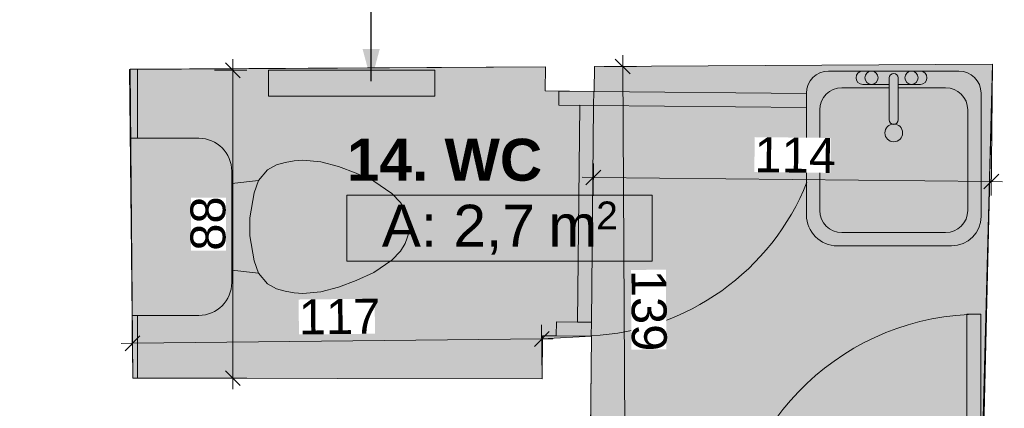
# Model space of a CAD drawing. Header units: millimetres. Extents: x -68772 to 137055, y -73300 to 19650.
# Tile 60 of 212: x 35617 to 38435, y 1610 to 2721. Entities that reach past the tile are written whole.
import ezdxf
from ezdxf.enums import TextEntityAlignment as Align

# ---------------------------------------------------------------- set-up
doc = ezdxf.new("R2010")
doc.units = ezdxf.units.MM
doc.header["$MEASUREMENT"] = 0
doc.set_wipeout_variables(frame=1)
doc.linetypes.add('Wipeout_Contour', pattern=[1000, 0, -1000])
for name, color, linetype, lineweight in [('0_Nr_pióra__7', 7, 'Continuous', 5), ('Dimensions_Nr_pióra__7', 7, 'Continuous', 5), ('Doors_Nr_pióra__7', 7, 'Continuous', 5), ('Electrical Equipment_Nr_pióra__7', 7, 'Continuous', 5), ('Nowe_Metryczki pomieszczeń ARCHICADa_Nr_pióra__1', 7, 'Continuous', 18), ('Nowe_Walls_Nr_pióra__93', 7, 'Continuous', 20), ('Pipes_Nr_pióra__1', 7, 'Continuous', 18), ('Plumbing Fixtures_Nr_pióra__7', 7, 'Continuous', 5), ('Room Tags_Nr_pióra__7', 7, 'Continuous', 5), ('Walls_Nr_pióra__93', 7, 'Continuous', 20)]:
    doc.layers.add(name, color=color, linetype=linetype, lineweight=lineweight)
for name, color, linetype in [('Dimensions', 7, 'Continuous'), ('Doors', 7, 'Continuous'), ('Electrical Equipment', 7, 'Continuous'), ('Nowe_Cut Pattern', 7, 'Continuous'), ('Plumbing Fixtures', 7, 'Continuous'), ('Room Tags', 7, 'Continuous')]:
    doc.layers.add(name, color=color, linetype=linetype)
doc.styles.add('GENERATED_STYLE_1', font='arial.ttf')
doc.styles.add('GENERATED_STYLE_2', font='arialbd.ttf')
doc.dimstyles.new('GENERATED_STYLE__1', dxfattribs={"dimtxt": 100, "dimasz": 40.305087, "dimexe": 0.18, "dimexo": 0.164042, "dimgap": 0.09, "dimtad": 1, "dimdec": 0, "dimlfac": 0.1, "dimzin": 0, "dimdsep": 46, "dimtxsty": 'GENERATED_STYLE_1', "dimblk": 'ARROWHEAD_6', "dimblk1": 'ARROWHEAD_6', "dimblk2": 'ARROWHEAD_6', "dimcen": 0.09, "dimclrd": 7, "dimclre": 7, "dimclrt": 7, "dimadec": 1, "dimazin": 0, "dimtfac": 1, "dimtdec": 4, "dimtmove": 0, "dimatfit": 3, "dimfxl": 0, "dimtolj": 1, "dimtzin": 0, "dimarcsym": 0})
doc.dimstyles.new('GENERATED_STYLE__17', dxfattribs={"dimtxt": 0.18, "dimasz": 91.2, "dimexe": 0.18, "dimexo": 0.0625, "dimgap": 0.09, "dimtad": 0, "dimtih": 1, "dimtoh": 1, "dimdec": 4, "dimzin": 0, "dimdsep": 46, "dimtxsty": 'Standard', "dimcen": 0.09, "dimadec": 0, "dimazin": 0, "dimtfac": 1, "dimtdec": 4, "dimtmove": 0, "dimatfit": 3, "dimldrblk": 'ARROWHEAD_5', "dimfxl": 0, "dimtolj": 1, "dimtzin": 0, "dimarcsym": 0})

# ---------------------------------------------------------------- blocks, each defined once
blk = doc.blocks.new('14. WC_1_14', base_point=(36990.4, 2219.5))
at = {"layer": 'Nowe_Cut Pattern', "linetype": 'Continuous', "lineweight": 18}
blk.add_hatch(color=255, dxfattribs=at).paths.add_polyline_path([(35940.5, 1696.2), (37112.3, 1694), (37111.1, 1808.4), (37253.6, 1816.1), (37250.7, 1542.1), (37239.3, 1195.2), (38367.8, 1195.2), (38401.1, 2593.7), (37261.7, 2587), (37260.9, 2516.1), (37120.9, 2517.6), (37121.6, 2586.1), (35933, 2579.2)])
at = {"layer": 'Nowe_Metryczki pomieszczeń ARCHICADa_Nr_pióra__1', "color": 7, "linetype": 'Continuous', "lineweight": 18}
for p, q in [((36553.3, 2219.5), (37427.4, 2219.5)), ((36553.3, 2030.9), (36553.3, 2219.5)), ((37427.4, 2219.5), (37427.4, 2030.9)), ((37427.4, 2030.9), (36553.3, 2030.9))]:
    blk.add_line(p, q, dxfattribs=at)
at = {"layer": 'Nowe_Metryczki pomieszczeń ARCHICADa_Nr_pióra__1', "color": 7, "lineweight": 18}
for tag, height, style, p in [('ROOM_NAME', 120, 'GENERATED_STYLE_2', (36553.3, 2380.6)), ('DUMMY_343', 80, 'GENERATED_STYLE_1', (37266.7, 2201.2)), ('ROOM_AREA', 120, 'GENERATED_STYLE_1', (36653.3, 2192)), ('DUMMY_342', 120, 'GENERATED_STYLE_1', (37083.4, 2192))]:
    blk.add_attdef(tag, text='', height=height, dxfattribs=dict(at, style=style)).set_placement(p, align=Align.TOP_LEFT)
blk = doc.blocks.new('Дверь_порог_ - Дверь-8971670-Rzut')
at = {"layer": 'Doors_Nr_pióra__7', "color": 7, "linetype": 'Continuous', "lineweight": 5}
for p, q in [((362.5, 754), (322.5, 754)), ((322.5, 754), (322.5, 69)), ((362.5, 198.7), (362.5, 754)), ((-322.5, 69), (-362.5, 69)), ((-362.5, 69), (-362.5, -31)), ((322.5, 69), (-322.5, 69)), ((-322.5, 69), (-322.5, 29)), ((-322.5, -31), (-322.5, 69)), ((322.5, 29), (322.5, 69)), ((362.5, 69), (322.5, 69)), ((322.5, 69), (322.5, -31)), ((362.5, -31), (362.5, 69)), ((-322.5, 29), (322.5, 29)), ((-362.5, -31), (-322.5, -31)), ((-322.5, -31), (322.5, -31)), ((322.5, -31), (362.5, -31))]:
    blk.add_line(p, q, dxfattribs=at)
blk.add_arc((362.5, 29), 725, 90, 176.8281, dxfattribs=at)
blk = doc.blocks.new('Туалетный столик с раковиной-Квадратный - 500 x 440 мм 2-V3-Rzut', base_point=(0, 0))
at = {"layer": 'Plumbing Fixtures_Nr_pióra__7', "color": 7, "linetype": 'Continuous', "lineweight": 5}
for p, q in [((202.2, 180.1), (-170.8, 180.1)), ((202.2, 180.1), (-170.8, 180.1)), ((91.9, 180.1), (-73.2, 180.1)), ((-73.2, 142), (3, 142)), ((3, 160.7), (3, 40.4)), ((28.4, 160.7), (28.4, 40.4)), ((28.4, 142), (91.9, 142)), ((-234.3, 116.6), (-234.3, -231)), ((-234.3, 116.6), (-234.3, -231)), ((3, 132.5), (-132.7, 132.5)), ((164.1, 132.5), (28.4, 132.5)), ((265.7, -235.5), (265.7, 116.6)), ((265.7, -235.5), (265.7, 116.6)), ((-196.2, 69), (-196.2, -218.3)), ((227.6, -218.3), (227.6, 69)), ((-132.7, -281.8), (164.1, -281.8)), ((-145.4, -319.9), (181.3, -319.9)), ((-145.4, -319.9), (181.3, -319.9))]:
    blk.add_line(p, q, dxfattribs=at)
for centre, radius, start, end in [((-170.8, 116.6), 63.5, 90, 180), ((-170.8, 116.6), 63.5, 90, 180), ((-73.2, 161.1), 19, 90, 270), ((-47.8, 161.1), 19, 0, 180), ((15.7, 160.7), 12.7, 0, 180), ((66.5, 161.1), 19, 0, 180), ((91.9, 161.1), 19, 270, 90), ((202.2, 116.6), 63.5, 0, 90), ((202.2, 116.6), 63.5, 0, 90), ((-47.8, 161.1), 19, 180, 0), ((66.5, 161.1), 19, 180, 0), ((-132.7, 69), 63.5, 90, 180), ((164.1, 69), 63.5, 0, 90), ((15.7, 3.2), 25.4, 0, 180), ((15.7, 40.4), 12.7, 180, 0), ((15.7, 3.2), 25.4, 180, 0), ((-132.7, -218.3), 63.5, 180, 270), ((164.1, -218.3), 63.5, 270, 0), ((-145.4, -231), 88.9, 180, 270), ((-145.4, -231), 88.9, 180, 270), ((181.3, -235.5), 84.4, 270, 0), ((181.3, -235.5), 84.4, 270, 0)]:
    blk.add_arc(centre, radius, start, end, dxfattribs=at)
blk = doc.blocks.new('Туалет-Домашний-3D - Туалет-Домашний-3D-5113486-Rzut')
at = {"layer": 'Plumbing Fixtures_Nr_pióra__7', "color": 7, "linetype": 'Continuous', "lineweight": 5}
for p, q in [((-253.4, 298.5), (-253.4, 489.2)), ((253.4, 494.6), (253.4, 298.5)), ((158.8, 203.8), (-158.8, 203.8)), ((-123.5, 203.8), (-132.3, 127)), ((123.5, 203.8), (132.3, 127)), ((-25.4, 152.4), (-97.4, 139.7)), ((25.4, 152.4), (-25.4, 152.4)), ((97.4, 139.7), (25.4, 152.4)), ((-132.3, 127), (-162.6, 101.6)), ((-97.4, 139.7), (-132.3, 127)), ((132.3, 127), (97.4, 139.7)), ((162.6, 101.6), (132.3, 127)), ((-162.6, 101.6), (-177, 76.2)), ((177, 76.2), (162.6, 101.6)), ((-177, 76.2), (-183.8, 50.8)), ((183.8, 50.8), (177, 76.2)), ((-183.8, 50.8), (-188.3, 25.3)), ((188.3, 25.3), (183.8, 50.8)), ((-188.3, 25.3), (-190.5, 0)), ((190.5, 0), (188.3, 25.3)), ((-190.5, 0), (-186.1, -50.6)), ((186.1, -50.6), (190.5, 0)), ((-186.1, -50.6), (-172.4, -101.6)), ((172.4, -101.6), (186.1, -50.6)), ((-172.4, -101.6), (-153.9, -152.4)), ((153.9, -152.4), (172.4, -101.6)), ((-153.9, -152.4), (-130.2, -203.2)), ((130.2, -203.2), (153.9, -152.4)), ((-130.2, -203.2), (-95, -254)), ((95, -254), (130.2, -203.2)), ((-95, -254), (-69.6, -279.4)), ((-69.6, -279.4), (-47.6, -292.1)), ((47.6, -292.1), (69.6, -279.4)), ((69.6, -279.4), (95, -254)), ((-47.6, -292.1), (-12.7, -304.8)), ((-12.7, -304.8), (12.7, -304.8)), ((12.7, -304.8), (47.6, -292.1))]:
    blk.add_line(p, q, dxfattribs=at)
for centre, start, end in [((-158.8, 298.5), 180, 270), ((158.8, 298.5), 270, 0)]:
    blk.add_arc(centre, 94.6, start, end, dxfattribs=at)
blk = doc.blocks.new('Оборудование - Оборудование-8946070-Rzut')
at = {"layer": 'Electrical Equipment_Nr_pióra__7', "color": 7, "linetype": 'Continuous', "lineweight": 5}
for p, q in [((-238.2, 0), (238.2, 0)), ((-238.2, 0), (-238.2, -73.8)), ((238.2, 0), (238.2, -73.8)), ((238.2, -73.8), (-238.2, -73.8))]:
    blk.add_line(p, q, dxfattribs=at)
blk = doc.blocks.new('Дверь_порог_ - Дверь-8974978-Rzut')
at = {"layer": 'Doors_Nr_pióra__7', "color": 7, "linetype": 'Continuous', "lineweight": 5}
for p, q in [((-350, -69), (-350, 31)), ((-350, 31), (-310, 31)), ((-310, 31), (-310, -69)), ((310, -69), (310, 31)), ((310, 31), (350, 31)), ((350, 31), (350, -69)), ((-310, -69), (-310, -29)), ((-310, -29), (310, -29)), ((310, -29), (310, -69)), ((-310, -69), (-350, -69)), ((310, -69), (-310, -69)), ((310, -677.9), (310, -69)), ((350, -69), (310, -69)), ((350, -70), (350, -677.5))]:
    blk.add_line(p, q, dxfattribs=at)
blk.add_arc((350, -29), 700, 183.2852, 248.8178, dxfattribs=at)
blk = doc.blocks.new('iv_Помещение_Площадь - iv_Помещение_Площадь-55347-Rzut')
at = {"layer": 'Room Tags_Nr_pióra__7', "color": 7, "linetype": 'Continuous', "lineweight": 5}
blk.add_circle((0, 0), 250, dxfattribs=at)
blk = doc.blocks.new('*D599')
at = {"layer": 'Dimensions_Nr_pióra__7', "color": 7, "linetype": 'Continuous', "lineweight": 5}
for p, q in [((36248.3, 2555.1), (36205.9, 2597.5)), ((36227.1, 2576.3), (36227.1, 2608.1)), ((36266.9, 2576.3), (36174.3, 2576.3)), ((36227.1, 1696.2), (36227.1, 2576.3)), ((36266.9, 1696.2), (35940.6, 1696.2)), ((36205.9, 1717.4), (36248.3, 1675)), ((36227.1, 1664.4), (36227.1, 1696.2))]:
    blk.add_line(p, q, dxfattribs=at)
at = {"color": 254, "linetype": 'Wipeout_Contour', "lineweight": 0, "ltscale": 144881.058653}
blk.add_wipeout([(36207.1, 2060.4), (36207.1, 2212.1), (36107.1, 2212.1), (36107.1, 2060.4)], dxfattribs=at).dxf.layer = 'Dimensions'
at = {"layer": 'Dimensions_Nr_pióra__7', "color": 7, "lineweight": 5, "insert": (36207.1, 2060.4), "char_height": 100, "attachment_point": 7, "rotation": 90, "style": 'GENERATED_STYLE_1'}
blk.add_mtext('\\A1;88', dxfattribs=at)
blk = doc.blocks.new('ARROWHEAD_6')
at = {"color": 0, "linetype": 'Continuous', "lineweight": 0}
for p, q in [((0, 0), (-1, 0)), ((-0.5, -0.5), (0.5, 0.5))]:
    blk.add_line(p, q, dxfattribs=at)
blk = doc.blocks.new('*D600')
at = {"layer": 'Dimensions_Nr_pióra__7', "color": 7, "linetype": 'Continuous', "lineweight": 5}
for p, q in [((35940, 1743), (35939, 1835.7)), ((37112.3, 1694.2), (37110.7, 1848.2)), ((35960.4, 1817.3), (35918.4, 1774.5)), ((35939.4, 1795.9), (37111.1, 1808.4)), ((37090.1, 1787), (37132.1, 1829.8)), ((37111.1, 1808.4), (37142.9, 1808.7)), ((35907.6, 1795.6), (35939.4, 1795.9))]:
    blk.add_line(p, q, dxfattribs=at)
at = {"color": 254, "linetype": 'Wipeout_Contour', "lineweight": 0, "ltscale": 146289.939372}
blk.add_wipeout([(36416.2, 1821), (36633.8, 1823.3), (36632.8, 1923.3), (36415.2, 1921)], dxfattribs=at).dxf.layer = 'Dimensions'
at = {"layer": 'Dimensions_Nr_pióra__7', "color": 7, "lineweight": 5, "insert": (36416.2, 1821), "char_height": 100, "attachment_point": 7, "rotation": 0.6114, "style": 'GENERATED_STYLE_1'}
blk.add_mtext('\\A1;117', dxfattribs=at)
blk = doc.blocks.new('*D613')
at = {"layer": 'Dimensions_Nr_pióra__7', "color": 7, "linetype": 'Continuous', "lineweight": 5}
for p, q in [((37364.1, 2566.4), (37321.5, 2608.5)), ((37342.6, 2619.3), (37342.8, 2587.5)), ((37289.9, 2587.1), (37382.6, 2587.7)), ((37342.8, 2587.5), (37351, 1195.8)), ((37329.7, 1216.9), (37372.3, 1174.7)), ((37239.4, 1195.2), (37390.8, 1196.1)), ((37351, 1195.8), (37351.2, 1164))]:
    blk.add_line(p, q, dxfattribs=at)
at = {"color": 254, "linetype": 'Wipeout_Contour', "lineweight": 0, "ltscale": 149859.503674}
blk.add_wipeout([(37366.2, 2005.6), (37367.6, 1777.9), (37467.6, 1778.5), (37466.2, 2006.2)], dxfattribs=at).dxf.layer = 'Dimensions'
at = {"layer": 'Dimensions_Nr_pióra__7', "color": 7, "lineweight": 5, "insert": (37366.2, 2005.6), "char_height": 100, "attachment_point": 7, "rotation": 270.3373, "style": 'GENERATED_STYLE_1'}
blk.add_mtext('\\A1;139', dxfattribs=at)
blk = doc.blocks.new('*D614')
at = {"layer": 'Dimensions_Nr_pióra__7', "color": 7, "linetype": 'Continuous', "lineweight": 5}
for p, q in [((38397.1, 2218.4), (38401.1, 2593.5)), ((37279.8, 2291.1), (37236.9, 2249.1)), ((37257.8, 2217.2), (37258.8, 2309.8)), ((37226.5, 2270.4), (37258.3, 2270.1)), ((37258.3, 2270.1), (38397.6, 2258.1)), ((38376.1, 2237.2), (38419, 2279.1)), ((38397.6, 2258.1), (38429.4, 2257.8))]:
    blk.add_line(p, q, dxfattribs=at)
at = {"color": 254, "linetype": 'Wipeout_Contour', "lineweight": 0, "ltscale": 151602.617644}
blk.add_wipeout([(37719.4, 2285.2), (37937, 2283), (37938, 2383), (37720.4, 2385.2)], dxfattribs=at).dxf.layer = 'Dimensions'
at = {"layer": 'Dimensions_Nr_pióra__7', "color": 7, "lineweight": 5, "insert": (37719.4, 2285.2), "char_height": 100, "attachment_point": 7, "rotation": 359.4007, "style": 'GENERATED_STYLE_1'}
blk.add_mtext('\\A1;114', dxfattribs=at)
blk = doc.blocks.new('ARROWHEAD_5')
at = {"linetype": 'Continuous', "lineweight": 0}
blk.add_hatch(color=0, dxfattribs=at).paths.add_polyline_path([(-1, 0.2679), (0, 0), (-1, -0.2679)])
at = {"color": 0, "linetype": 'Continuous', "lineweight": 0}
blk.add_line((0, 0), (-1, 0), dxfattribs=at)

msp = doc.modelspace()

# ---------------------------------------------------------------- linework, layer by layer
at = {"layer": 'Nowe_Cut Pattern', "color": 255, "linetype": 'Continuous', "lineweight": 18, "flags": 128}
msp.add_lwpolyline([(35940.5, 1696.2), (37112.3, 1694), (37111.1, 1808.4), (37253.6, 1816.1), (37250.7, 1542.1), (37239.3, 1195.2), (38367.8, 1195.2), (38401.1, 2593.7), (37261.7, 2587), (37260.9, 2516.1), (37120.9, 2517.6), (37121.6, 2586.1), (35933, 2579.2)], close=True, dxfattribs=at)
at = {"layer": 'Nowe_Walls_Nr_pióra__93', "color": 7, "linetype": 'Continuous', "lineweight": 20}
for p, q in [((37260.9, 2516.1), (37159.9, 2517.1)), ((37152.6, 1817.2), (37253.6, 1816.1))]:
    msp.add_line(p, q, dxfattribs=at)
at = {"layer": 'Pipes_Nr_pióra__1', "color": 7, "linetype": 'Continuous', "lineweight": 18}
for p, q in [((35933, 2579.2), (35933, 2394.5)), ((35954.4, 2382.2), (35954.4, 2579.3)), ((35954.4, 1696.2), (35954.4, 1875.4))]:
    msp.add_line(p, q, dxfattribs=at)
at = {"layer": 'Walls_Nr_pióra__93', "color": 7, "linetype": 'Continuous', "lineweight": 20}
for p, q in [((37261.7, 2587), (38401.1, 2593.7)), ((38401.1, 2593.7), (38364.4, 1195.2)), ((35931.1, 2579.1), (37121.6, 2586.1)), ((35940.5, 1696.2), (35931.1, 2579.1)), ((37121.6, 2586.1), (37120.9, 2517.6)), ((37260.9, 2516.1), (37261.7, 2587)), ((37120.9, 2517.6), (37159.9, 2517.1)), ((37259.9, 2516.1), (37260.9, 2516.1)), ((37113.6, 1817.6), (37112.3, 1694)), ((37152.6, 1817.2), (37113.6, 1817.6)), ((37250.4, 1515), (37253.6, 1816.1)), ((37253.6, 1816.1), (37252.6, 1816.1)), ((37112.3, 1694), (35940.5, 1696.2))]:
    msp.add_line(p, q, dxfattribs=at)

# ---------------------------------------------------------------- block references
at = {"layer": 'Doors', "color": 7, "linetype": 'Continuous', "lineweight": 5, "zscale": 1000, "rotation": 89.40072592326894}
msp.add_blockref('Дверь_порог_ - Дверь-8974978-Rzut', (37187.3, 2166.8), dxfattribs=at)
at = {"layer": 'Doors', "color": 7, "linetype": 'Continuous', "lineweight": 5, "zscale": 1000}
msp.add_blockref('Дверь_порог_ - Дверь-8971670-Rzut', (38005.3, 1125.2), dxfattribs=at)
at = {"layer": 'Electrical Equipment', "color": 7, "linetype": 'Continuous', "lineweight": 5, "zscale": 1000}
msp.add_blockref('Оборудование - Оборудование-8946070-Rzut', (36567.1, 2576.3), dxfattribs=at)
at = {"layer": 'Nowe_Cut Pattern', "color": 7, "linetype": 'Continuous', "lineweight": 18}
msp.add_blockref('14. WC_1_14', (36990.4, 2219.5), dxfattribs=at).add_auto_attribs({'ROOM_NAME': '14. WC', 'ROOM_AREA': 'A: 2,7', 'DUMMY_342': ' m', 'DUMMY_343': '2'})
at = {"layer": 'Plumbing Fixtures', "color": 7, "linetype": 'Continuous', "lineweight": 5, "zscale": 1000}
msp.add_blockref('Туалетный столик с раковиной-Квадратный - 500 x 440 мм 2-V3-Rzut', (38102.6, 2394.1), dxfattribs=at)
at = {"layer": 'Plumbing Fixtures', "color": 7, "linetype": 'Continuous', "lineweight": 5, "zscale": 1000, "rotation": 90}
msp.add_blockref('Туалет-Домашний-3D - Туалет-Домашний-3D-5113486-Rzut', (36427.7, 2128.8), dxfattribs=at)
at = {"layer": 'Room Tags', "color": 7, "linetype": 'Continuous', "lineweight": 5, "xscale": 49.99999999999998, "yscale": 49.99999999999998, "zscale": 1000}
msp.add_blockref('iv_Помещение_Площадь - iv_Помещение_Площадь-55347-Rzut', (39373.4, 0), dxfattribs=at)

# ---------------------------------------------------------------- next in the draw order: dimensions: what is measured, and where the dimension line sits
at = {"layer": 'Dimensions', "color": 7, "linetype": 'Continuous', "lineweight": 5}
for base, p1, p2, angle, picture, middle, turn in [((36227.1, 2576.3), (35940.5, 1696.2), (36174.1, 2576.3), 90, '*D599', (36157.1, 2136.6), 90), ((37351, 1195.8), (37289.8, 2587.1), (37239.3, 1195.2), 270.3373, '*D613', (37416.9, 1891.5), 270.3373)]:
    dim = msp.add_linear_dim(base=base, p1=p1, p2=p2, angle=angle, dimstyle='GENERATED_STYLE__1', dxfattribs=at)
    dim.commit()
    dim.dimension.update_dxf_attribs({"geometry": picture, "text_midpoint": middle, "dimtype": 160, "text_rotation": turn})

# ---------------------------------------------------------------- next in the draw order: dimensions: what is measured, and where the dimension line sits
for base, p1, p2, angle, picture, middle, turn in [((38397.6, 2258.1), (37257.8, 2217), (38401.1, 2593.7), 359.4007, '*D614', (37834.2, 2334), 359.4007), ((37111.1, 1808.4), (35940, 1742.9), (37112.3, 1694), 0.6114, '*D600', (36530.1, 1872.2), 0.6114)]:
    dim = msp.add_linear_dim(base=base, p1=p1, p2=p2, angle=angle, dimstyle='GENERATED_STYLE__1', dxfattribs=at)
    dim.commit()
    dim.dimension.update_dxf_attribs({"geometry": picture, "text_midpoint": middle, "dimtype": 160, "text_rotation": turn})

# ---------------------------------------------------------------- next in the draw order: leaders
at = {"layer": '0_Nr_pióra__7', "color": 7, "linetype": 'Continuous', "lineweight": 5, "annotation_type": 0, "has_hookline": 1, "hookline_direction": 0, "text_width": 683.1}
msp.add_leader([(36622.8, 2545.6), (36622.8, 3377.2), (37133.1, 3377.2)], dimstyle='GENERATED_STYLE__17', dxfattribs=at)

doc.saveas('drawing.dxf')
